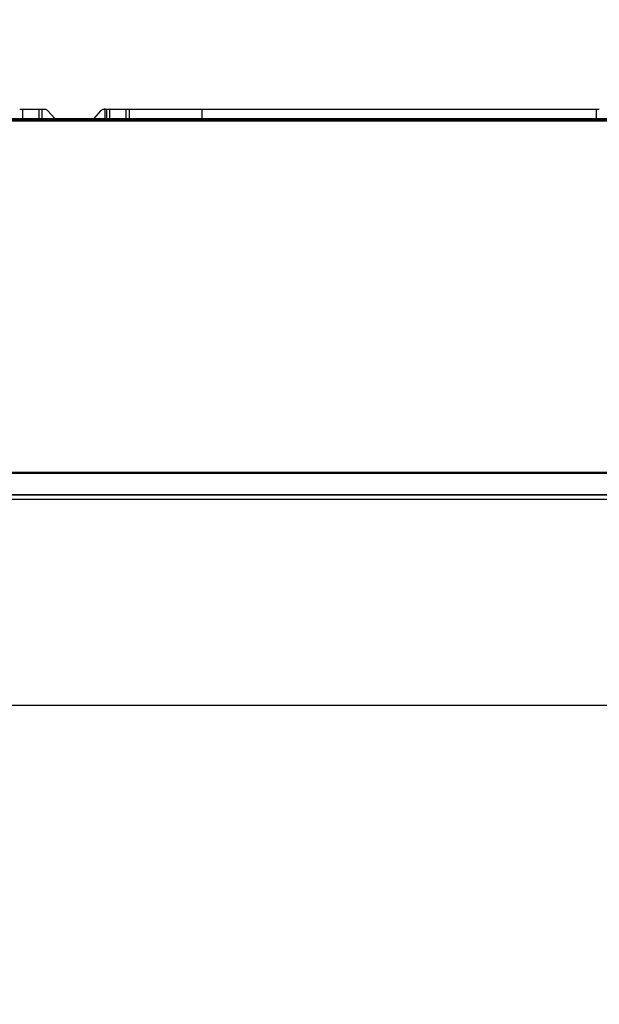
# Model space of a CAD drawing. Header units: millimetres. Extents: x 922208 to 1069538, y -182208 to -99877.
# Tile 16 of 256: x 975903 to 976262, y -180379 to -179769. Entities that reach past the tile are written whole.
import ezdxf
from ezdxf import colors
from ezdxf.entities.mleader import LeaderData, LeaderLine
from ezdxf.math import Vec2, Vec3

# ---------------------------------------------------------------- set-up
doc = ezdxf.new("R2010")
doc.units = ezdxf.units.MM
doc.header["$MEASUREMENT"] = 0
doc.layers.add('IS_KLIM Opis_Średnice', color=7, linetype='Continuous', lineweight=9)
doc.layers.add('IS_KLIM_urządzenia', color=3, linetype='Continuous')

# ---------------------------------------------------------------- blocks, each defined once
blk = doc.blocks.new('G$CFEA986A8')
at = {"layer": 'IS_KLIM_urządzenia', "linetype": 'Continuous'}
for p, q in [((209.47, 201.26), (210.97, 201.26)), ((210.97, 201.26), (210.97, 196.29)), ((210.97, 201.26), (219.47, 201.26)), ((219.47, 196.29), (219.47, 201.26)), ((219.47, 201.26), (220.97, 201.26)), ((220.97, 201.26), (220.97, 196.29)), ((220.97, 201.26), (222.34, 201.26)), ((223.82, 200.61), (227.77, 196.29)), ((247.78, 196.29), (251.6, 200.59)), ((253.61, 201.26), (253.09, 201.26)), ((255.91, 201.26), (264.42, 201.26)), ((303.61, 201.26), (507.43, 201.26)), ((507.43, 196.29), (507.43, 201.26)), ((507.43, 201.26), (508.86, 201.26)), ((239.13, 196.24), (239.13, 196.29)), ((239.13, 195.13), (239.13, 195.58)), ((278.23, 195.58), (278.23, 195.13)), ((320.84, 196.24), (320.84, 196.29)), ((320.84, 195.58), (320.84, 196.24)), ((320.84, 195.13), (320.84, 195.58)), ((326.83, 196.24), (326.83, 196.29)), ((326.83, 195.58), (326.83, 196.24)), ((326.83, 195.13), (326.83, 195.58)), ((371.52, 196.29), (371.52, 196.24)), ((371.52, 196.24), (371.52, 195.58)), ((371.52, 195.58), (371.52, 195.13)), ((391.02, 196.24), (391.02, 196.29)), ((391.02, 195.13), (391.02, 195.58)), ((420.02, 196.29), (420.02, 196.24)), ((420.02, 195.13), (420.02, 195.58)), ((448.64, 196.29), (448.64, 196.24)), ((448.64, 195.58), (448.64, 195.13)), ((46.52, 13.96), (921.55, 13.84)), ((48.58, 13.7), (919.48, 13.58)), ((919.48, 13.06), (48.58, 13.18)), ((58.73, 0), (909.33, -0.12)), ((58.74, 2.46), (909.33, 2.34)), ((909.33, 1.87), (58.74, 1.98))]:
    blk.add_line(p, q, dxfattribs=at)
at = {"layer": 'IS_KLIM_urządzenia', "linetype": 'Continuous', "extrusion": (0, 0, -1)}
for centre, start, end in [((-222.34, 199.26), 90, 137.5532), ((-253.09, 199.26), 41.5986, 90)]:
    blk.add_arc(centre, 2, start, end, dxfattribs=at)
at = {"layer": 'IS_KLIM_urządzenia', "linetype": 'Continuous'}
for points, degree in [([(253.61, 196.29), (253.61, 197.95), (253.61, 199.6), (253.61, 201.26)], 3), ([(254.48, 196.29), (254.48, 197.95), (254.48, 199.6), (254.48, 201.26)], 3), ([(254.48, 201.26), (254.96, 201.26), (255.43, 201.26), (255.91, 201.26)], 3), ([(255.91, 201.26), (255.91, 199.6), (255.91, 197.95), (255.91, 196.29)], 3), ([(264.42, 196.29), (264.42, 197.95), (264.42, 199.6), (264.42, 201.26)], 3), ([(264.42, 201.26), (264.93, 201.26), (265.45, 201.26), (265.97, 201.26)], 3), ([(265.97, 201.26), (265.97, 196.29)], 1), ([(303.61, 201.26), (303.61, 196.29)], 1), ([(239.13, 196.24), (186.25, 196.24), (133.37, 196.24), (80.5, 196.24)], 3), ([(80.5, 195.58), (133.37, 195.58), (186.25, 195.58), (239.13, 195.58)], 3), ([(239.13, 195.13), (186.25, 195.13), (133.37, 195.13), (80.5, 195.13)], 3), ([(239.13, 196.29), (266.37, 196.29), (293.61, 196.29), (320.84, 196.29)], 3), ([(320.84, 196.24), (293.61, 196.24), (266.37, 196.24), (239.13, 196.24)], 3), ([(239.13, 195.58), (239.13, 195.8), (239.13, 196.02), (239.13, 196.24)], 3), ([(239.13, 195.58), (252.17, 195.58), (265.2, 195.58), (278.23, 195.58)], 3), ([(278.23, 195.13), (265.2, 195.13), (252.17, 195.13), (239.13, 195.13)], 3), ([(320.84, 196.29), (322.84, 196.29), (324.84, 196.29), (326.83, 196.29)], 3), ([(326.83, 196.24), (324.84, 196.24), (322.84, 196.24), (320.84, 196.24)], 3), ([(320.84, 195.58), (322.84, 195.58), (324.84, 195.58), (326.83, 195.58)], 3), ([(326.83, 195.13), (324.84, 195.13), (322.84, 195.13), (320.84, 195.13)], 3), ([(371.52, 196.24), (356.63, 196.24), (341.73, 196.24), (326.83, 196.24)], 3), ([(326.83, 195.58), (341.73, 195.58), (356.63, 195.58), (371.52, 195.58)], 3), ([(371.52, 195.13), (356.63, 195.13), (341.73, 195.13), (326.83, 195.13)], 3), ([(371.52, 196.29), (378.02, 196.29), (384.52, 196.29), (391.02, 196.29)], 3), ([(391.02, 196.24), (384.52, 196.24), (378.02, 196.24), (371.52, 196.24)], 3), ([(371.52, 195.58), (378.02, 195.58), (384.52, 195.58), (391.02, 195.58)], 3), ([(391.02, 195.13), (384.52, 195.13), (378.02, 195.13), (371.52, 195.13)], 3), ([(391.02, 196.29), (400.69, 196.29), (410.36, 196.29), (420.02, 196.29)], 3), ([(391.02, 195.58), (391.02, 195.8), (391.02, 196.02), (391.02, 196.24)], 3), ([(420.02, 196.24), (410.36, 196.24), (400.69, 196.24), (391.02, 196.24)], 3), ([(391.02, 195.58), (400.69, 195.58), (410.36, 195.58), (420.02, 195.58)], 3), ([(420.02, 195.13), (410.36, 195.13), (400.69, 195.13), (391.02, 195.13)], 3), ([(420.02, 196.29), (429.56, 196.29), (439.1, 196.29), (448.64, 196.29)], 3), ([(420.02, 195.58), (420.02, 195.8), (420.02, 196.02), (420.02, 196.24)], 3), ([(420.02, 195.58), (429.56, 195.58), (439.1, 195.58), (448.64, 195.58)], 3), ([(448.64, 196.29), (505.06, 196.29), (561.48, 196.29), (772.5, 196.17)], 3), ([(448.64, 196.24), (448.64, 196.02), (448.64, 195.8), (448.64, 195.58)], 3), ([(772.5, 196.12), (561.48, 196.24), (505.06, 196.24), (448.64, 196.24)], 3), ([(772.5, 195.01), (561.48, 195.13), (505.06, 195.13), (448.64, 195.13)], 3)]:
    blk.add_open_spline(points, degree=degree, dxfattribs=at)
for points, knots in [([(253.61, 201.26), (253.87, 201.26), (254.14, 201.26), (254.43, 201.26), (254.45, 201.26), (254.48, 201.26)], [0, 0, 0, 0, 0.911049, 0.911049, 1, 1, 1, 1]), ([(265.97, 201.26), (266.02, 201.26), (266.06, 201.26), (270.28, 201.26), (274.45, 201.26), (286.95, 201.26), (295.28, 201.26), (303.61, 201.26)], [0, 0, 0, 0, 0.003771, 0.003771, 0.335869, 0.335869, 1, 1, 1, 1]), ([(80.5, 196.29), (94.71, 196.29), (108.92, 196.29), (161.8, 196.29), (200.47, 196.29), (239.13, 196.29)], [0, 0, 0, 0, 0.268807, 0.268807, 1, 1, 1, 1]), ([(278.23, 195.58), (285.33, 195.58), (292.43, 195.58), (306.64, 195.58), (313.74, 195.58), (320.84, 195.58)], [0, 0, 0, 0, 0.5, 0.5, 1, 1, 1, 1]), ([(320.84, 195.13), (320.51, 195.13), (320.18, 195.13), (318.51, 195.13), (317.18, 195.13), (310.51, 195.13), (305.18, 195.13), (292.64, 195.13), (285.43, 195.13), (278.23, 195.13)], [0, 0, 0, 0, 0.023466, 0.023466, 0.117331, 0.117331, 0.49279, 0.49279, 1, 1, 1, 1]), ([(326.83, 196.29), (337.74, 196.29), (348.64, 196.29), (363.53, 196.29), (367.53, 196.29), (371.52, 196.29)], [0, 0, 0, 0, 0.731807, 0.731807, 1, 1, 1, 1]), ([(448.64, 196.24), (441.24, 196.24), (433.84, 196.24), (424.3, 196.24), (422.16, 196.24), (420.02, 196.24)], [0, 0, 0, 0, 0.776026, 0.776026, 1, 1, 1, 1]), ([(448.64, 195.13), (441.24, 195.13), (433.84, 195.13), (424.3, 195.13), (422.16, 195.13), (420.02, 195.13)], [0, 0, 0, 0, 0.776026, 0.776026, 1, 1, 1, 1]), ([(448.64, 195.58), (499.41, 195.58), (550.18, 195.58), (761.2, 195.46), (766.85, 195.46), (772.5, 195.46)], [0, 0, 0, 0, 0.899861, 0.899861, 1, 1, 1, 1])]:
    blk.add_open_spline(points, degree=3, knots=knots, dxfattribs=at)

msp = doc.modelspace()

# ---------------------------------------------------------------- leaders
at = {"layer": 'IS_KLIM Opis_Średnice', "ltscale": 30}
ml = msp.add_multileader_mtext('Standard', dxfattribs=at)
ml.set_content('{\\fArial|b0|i0|c238|p0;\\C7;Typ: Jednostka wewnętrzna \\P\\P\\pi0,l2.25,a0.5,sm1,q*;\\H0.916667x;\\C256;- moc chłodnicza z tabelą poniżej (płynna regulacja),\\P- spręż 0-90Pa, fabryczna nastawa 25Pa,\\P- min. cztery biegi, maksymalne ciśnienie akustyczne na \\A1;poszcz. biegach: 25/26/27/28 dB(A)\\P\\pi2.25,l0;- zasilanie z agregatu, sterownik przewodowy.', color=256)
ml.set_leader_properties()
ml.build(insert=Vec2(0, 0))
ml.multileader.update_dxf_attribs({"text_left_attachment_type": 6, "text_right_attachment_type": 6, "dogleg_length": 0.36, "arrow_head_size": 4.8})
ctx = ml.context
ctx.base_point, ctx.char_height, ctx.arrow_head_size, ctx.landing_gap_size, ctx.plane_origin = Vec3(970108.61, -180194.07), 240, 4.8, 2.4, Vec3(974850.1, -181599.02)
ctx.left_attachment, ctx.right_attachment = 6, 6
notes = []
notes.append((ctx, [(0, (1, 1, 0), (982682.96, -180194.07), (-1, 0), 0.432, [(0, [(982684.96, -180194.07)], 256, [])])]))
ctx.mtext.insert, ctx.mtext.width, ctx.mtext.defined_height, ctx.mtext.flow_direction = Vec3(970111.01, -179889.39), 14197.4494, 2320, 5
ctx.mtext.has_bg_fill, ctx.mtext.bg_color, ctx.mtext.bg_scale_factor, ctx.mtext.bg_transparency, ctx.mtext.use_window_bg_color = 1, -939524096, 1.5, 0, 1
for ctx, leaders in notes:
    for number, flags, end, landing, length, lines in leaders:
        leader = LeaderData()
        leader.index, (leader.has_last_leader_line, leader.has_dogleg_vector, leader.attachment_direction) = number, flags
        leader.last_leader_point, leader.dogleg_vector, leader.dogleg_length = Vec3(end), Vec3(landing), length
        for number, points, colour, breaks in lines:
            line = LeaderLine()
            line.index, line.vertices, line.color, line.breaks = number, Vec3.list(points), colors.encode_raw_color(colour), breaks
            leader.lines.append(line)
        ctx.leaders.append(leader)

# ---------------------------------------------------------------- next in the draw order: block references
at = {"layer": 'IS_KLIM_urządzenia', "xscale": 1.2, "yscale": 1.2, "zscale": 1.2, "rotation": 360}
msp.add_blockref('G$CFEA986A8', (975651.38, -180066.28), dxfattribs=at)

doc.saveas('drawing.dxf')
